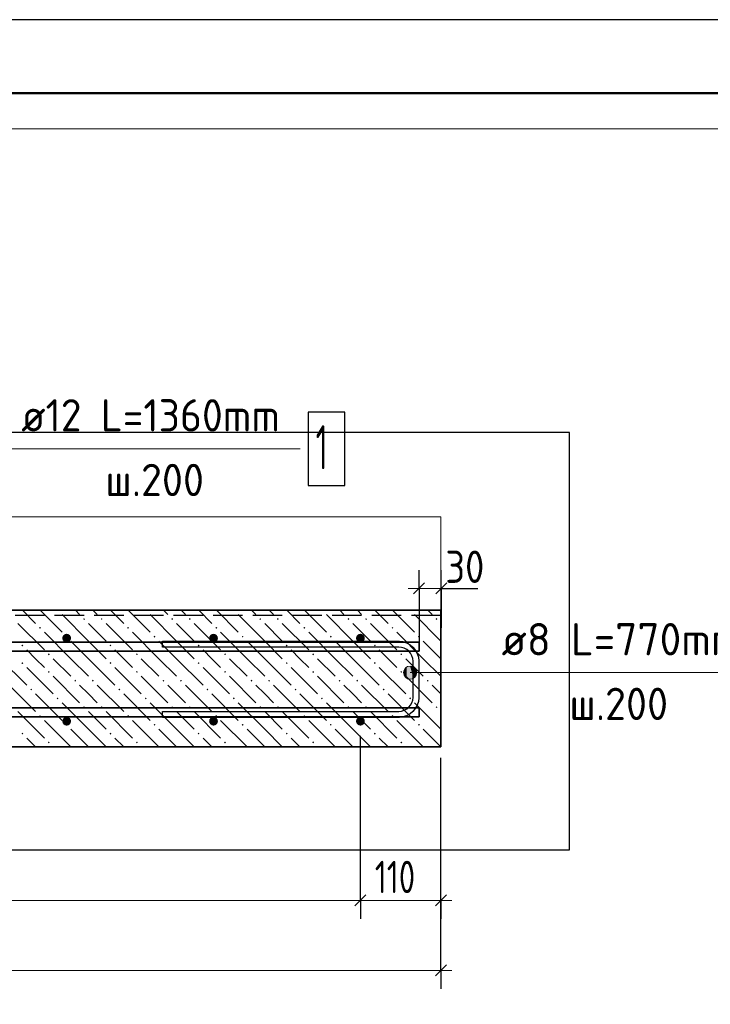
# Model space of a CAD drawing. Header units: millimetres. Extents: x 0 to 21005, y 0 to 14855.
# Tile 11 of 18: x 6133 to 8484, y 11499 to 14850. Entities that reach past the tile are written whole.
import ezdxf

# ---------------------------------------------------------------- set-up
doc = ezdxf.new("R2010")
doc.units = ezdxf.units.MM
doc.linetypes.add('______2', pattern=[135, 100, -35])
for name, color, linetype, lineweight in [('Standard', 7, 'Continuous', 25), ('Обрамление П-обр. равн.', 7, 'Continuous', 25), ('Позиционная метка линия выноска', 7, 'Continuous', 13), ('Размерная линия_ общее', 7, 'Continuous', 13), ('Текст_ общее', 7, 'Continuous', 25), ('Фоновоя арматура Х1', 7, 'Continuous', 25)]:
    doc.layers.add(name, color=color, linetype=linetype, lineweight=lineweight)
doc.layers.add('ЖБ Лестница', color=7, linetype='Continuous', lineweight=25, true_color=0xe0e0ff)
doc.layers.add('Размерная выноска', color=7, linetype='Continuous')
doc.styles.add('ISOCPEUR', font='txt')

msp = doc.modelspace()

# ---------------------------------------------------------------- hatches: boundary and pattern name
at = {"linetype": 'Continuous', "lineweight": 25, "transparency": 33554687}
for points in [[(6308.1, 12745.2), (6306.9, 12750.9), (6303.7, 12755.8), (6298.8, 12759), (6293.1, 12760.2), (6287.3, 12759), (6282.5, 12755.8), (6279.2, 12750.9), (6278.1, 12745.2), (6279.2, 12739.4), (6282.5, 12734.5), (6287.3, 12731.3), (6293.1, 12730.2), (6298.8, 12731.3), (6303.7, 12734.5), (6306.9, 12739.4)], [(6808.1, 12745.2), (6806.9, 12750.9), (6803.7, 12755.8), (6798.8, 12759), (6793.1, 12760.2), (6787.3, 12759), (6782.5, 12755.8), (6779.2, 12750.9), (6778.1, 12745.2), (6779.2, 12739.4), (6782.5, 12734.5), (6787.3, 12731.3), (6793.1, 12730.2), (6798.8, 12731.3), (6803.7, 12734.5), (6806.9, 12739.4)], [(7308.1, 12745.2), (7306.9, 12750.9), (7303.7, 12755.8), (7298.8, 12759), (7293.1, 12760.2), (7287.3, 12759), (7282.5, 12755.8), (7279.2, 12750.9), (7278.1, 12745.2), (7279.2, 12739.4), (7282.5, 12734.5), (7287.3, 12731.3), (7293.1, 12730.2), (7298.8, 12731.3), (7303.7, 12734.5), (7306.9, 12739.4)], [(6308.1, 12462.7), (6306.9, 12468.4), (6303.7, 12473.3), (6298.8, 12476.5), (6293.1, 12477.7), (6287.3, 12476.5), (6282.5, 12473.3), (6279.2, 12468.4), (6278.1, 12462.7), (6279.2, 12456.9), (6282.5, 12452), (6287.3, 12448.8), (6293.1, 12447.7), (6298.8, 12448.8), (6303.7, 12452), (6306.9, 12456.9)], [(6808.1, 12462.7), (6806.9, 12468.4), (6803.7, 12473.3), (6798.8, 12476.5), (6793.1, 12477.7), (6787.3, 12476.5), (6782.5, 12473.3), (6779.2, 12468.4), (6778.1, 12462.7), (6779.2, 12456.9), (6782.5, 12452), (6787.3, 12448.8), (6793.1, 12447.7), (6798.8, 12448.8), (6803.7, 12452), (6806.9, 12456.9)], [(7308.1, 12462.7), (7306.9, 12468.4), (7303.7, 12473.3), (7298.8, 12476.5), (7293.1, 12477.7), (7287.3, 12476.5), (7282.5, 12473.3), (7279.2, 12468.4), (7278.1, 12462.7), (7279.2, 12456.9), (7282.5, 12452), (7287.3, 12448.8), (7293.1, 12447.7), (7298.8, 12448.8), (7303.7, 12452), (7306.9, 12456.9)]]:
    msp.add_hatch(color=7, dxfattribs=at).paths.add_polyline_path(points)
at = {"layer": 'ЖБ Лестница', "linetype": 'Continuous', "lineweight": 18, "transparency": 33554687}
for points in [[(6265.1, 12840.1), (6262.2, 12837.2), (6259.4, 12840.1)], [(6565.1, 12840.1), (6562.2, 12837.2), (6559.4, 12840.1)], [(6865.1, 12840.1), (6862.2, 12837.2), (6859.4, 12840.1)], [(7165.1, 12840.1), (7162.2, 12837.2), (7159.4, 12840.1)], [(7465.1, 12840.1), (7462.2, 12837.2), (7459.4, 12840.1)], [(6349, 12810.4), (6352.2, 12813.7), (6355.5, 12810.4), (6352.2, 12807.2)], [(6409, 12810.4), (6412.2, 12813.7), (6415.5, 12810.4), (6412.2, 12807.2)], [(6649, 12810.4), (6652.2, 12813.7), (6655.5, 12810.4), (6652.2, 12807.2)], [(6709, 12810.4), (6712.2, 12813.7), (6715.5, 12810.4), (6712.2, 12807.2)], [(6949, 12810.4), (6952.2, 12813.7), (6955.5, 12810.4), (6952.2, 12807.2)], [(7009, 12810.4), (7012.2, 12813.7), (7015.5, 12810.4), (7012.2, 12807.2)], [(7249, 12810.4), (7252.2, 12813.7), (7255.5, 12810.4), (7252.2, 12807.2)], [(7309, 12810.4), (7312.2, 12813.7), (7315.5, 12810.4), (7312.2, 12807.2)], [(7549, 12810.4), (7552.2, 12813.7), (7555.5, 12810.4), (7552.2, 12807.2)], [(6199, 12780.4), (6202.2, 12783.7), (6205.5, 12780.4), (6202.2, 12777.2)], [(6499, 12780.4), (6502.2, 12783.7), (6505.5, 12780.4), (6502.2, 12777.2)], [(6799, 12780.4), (6802.2, 12783.7), (6805.5, 12780.4), (6802.2, 12777.2)], [(7099, 12780.4), (7102.2, 12783.7), (7105.5, 12780.4), (7102.2, 12777.2)], [(7399, 12780.4), (7402.2, 12783.7), (7405.5, 12780.4), (7402.2, 12777.2)], [(6289, 12750.4), (6292.2, 12753.7), (6295.5, 12750.4), (6292.2, 12747.2)], [(6589, 12750.4), (6592.2, 12753.7), (6595.5, 12750.4), (6592.2, 12747.2)], [(6889, 12750.4), (6892.2, 12753.7), (6895.5, 12750.4), (6892.2, 12747.2)], [(7189, 12750.4), (7192.2, 12753.7), (7195.5, 12750.4), (7192.2, 12747.2)], [(7489, 12750.4), (7492.2, 12753.7), (7495.5, 12750.4), (7492.2, 12747.2)], [(6139, 12720.4), (6142.2, 12723.7), (6145.5, 12720.4), (6142.2, 12717.2)], [(6439, 12720.4), (6442.2, 12723.7), (6445.5, 12720.4), (6442.2, 12717.2)], [(6739, 12720.4), (6742.2, 12723.7), (6745.5, 12720.4), (6742.2, 12717.2)], [(7039, 12720.4), (7042.2, 12723.7), (7045.5, 12720.4), (7042.2, 12717.2)], [(7339, 12720.4), (7342.2, 12723.7), (7345.5, 12720.4), (7342.2, 12717.2)], [(6229, 12690.4), (6232.2, 12693.7), (6235.5, 12690.4), (6232.2, 12687.2)], [(6529, 12690.4), (6532.2, 12693.7), (6535.5, 12690.4), (6532.2, 12687.2)], [(6829, 12690.4), (6832.2, 12693.7), (6835.5, 12690.4), (6832.2, 12687.2)], [(7129, 12690.4), (7132.2, 12693.7), (7135.5, 12690.4), (7132.2, 12687.2)], [(7429, 12690.4), (7432.2, 12693.7), (7435.5, 12690.4), (7432.2, 12687.2)], [(6139, 12660.4), (6142.2, 12663.7), (6145.5, 12660.4), (6142.2, 12657.2)], [(6229, 12630.4), (6232.2, 12633.7), (6235.5, 12630.4), (6232.2, 12627.2)], [(6439, 12660.4), (6442.2, 12663.7), (6445.5, 12660.4), (6442.2, 12657.2)], [(6529, 12630.4), (6532.2, 12633.7), (6535.5, 12630.4), (6532.2, 12627.2)], [(6739, 12660.4), (6742.2, 12663.7), (6745.5, 12660.4), (6742.2, 12657.2)], [(6829, 12630.4), (6832.2, 12633.7), (6835.5, 12630.4), (6832.2, 12627.2)], [(7039, 12660.4), (7042.2, 12663.7), (7045.5, 12660.4), (7042.2, 12657.2)], [(7129, 12630.4), (7132.2, 12633.7), (7135.5, 12630.4), (7132.2, 12627.2)], [(7339, 12660.4), (7342.2, 12663.7), (7345.5, 12660.4), (7342.2, 12657.2)], [(7429, 12630.4), (7432.2, 12633.7), (7435.5, 12630.4), (7432.2, 12627.2)], [(6319, 12600.4), (6322.2, 12603.7), (6325.5, 12600.4), (6322.2, 12597.2)], [(6379, 12600.4), (6382.2, 12603.7), (6385.5, 12600.4), (6382.2, 12597.2)], [(6619, 12600.4), (6622.2, 12603.7), (6625.5, 12600.4), (6622.2, 12597.2)], [(6679, 12600.4), (6682.2, 12603.7), (6685.5, 12600.4), (6682.2, 12597.2)], [(6919, 12600.4), (6922.2, 12603.7), (6925.5, 12600.4), (6922.2, 12597.2)], [(6979, 12600.4), (6982.2, 12603.7), (6985.5, 12600.4), (6982.2, 12597.2)], [(7219, 12600.4), (7222.2, 12603.7), (7225.5, 12600.4), (7222.2, 12597.2)], [(7279, 12600.4), (7282.2, 12603.7), (7285.5, 12600.4), (7282.2, 12597.2)], [(7519, 12600.4), (7522.2, 12603.7), (7525.5, 12600.4), (7522.2, 12597.2)], [(6169, 12570.4), (6172.2, 12573.7), (6175.5, 12570.4), (6172.2, 12567.2)], [(6469, 12570.4), (6472.2, 12573.7), (6475.5, 12570.4), (6472.2, 12567.2)], [(6769, 12570.4), (6772.2, 12573.7), (6775.5, 12570.4), (6772.2, 12567.2)], [(7069, 12570.4), (7072.2, 12573.7), (7075.5, 12570.4), (7072.2, 12567.2)], [(7369, 12570.4), (7372.2, 12573.7), (7375.5, 12570.4), (7372.2, 12567.2)], [(6259, 12540.4), (6262.2, 12543.7), (6265.5, 12540.4), (6262.2, 12537.2)], [(6559, 12540.4), (6562.2, 12543.7), (6565.5, 12540.4), (6562.2, 12537.2)], [(6859, 12540.4), (6862.2, 12543.7), (6865.5, 12540.4), (6862.2, 12537.2)], [(7159, 12540.4), (7162.2, 12543.7), (7165.5, 12540.4), (7162.2, 12537.2)], [(7459, 12540.4), (7462.2, 12543.7), (7465.5, 12540.4), (7462.2, 12537.2)], [(6349, 12510.4), (6352.2, 12513.7), (6355.5, 12510.4), (6352.2, 12507.2)], [(6409, 12510.4), (6412.2, 12513.7), (6415.5, 12510.4), (6412.2, 12507.2)], [(6649, 12510.4), (6652.2, 12513.7), (6655.5, 12510.4), (6652.2, 12507.2)], [(6709, 12510.4), (6712.2, 12513.7), (6715.5, 12510.4), (6712.2, 12507.2)], [(6949, 12510.4), (6952.2, 12513.7), (6955.5, 12510.4), (6952.2, 12507.2)], [(7009, 12510.4), (7012.2, 12513.7), (7015.5, 12510.4), (7012.2, 12507.2)], [(7249, 12510.4), (7252.2, 12513.7), (7255.5, 12510.4), (7252.2, 12507.2)], [(7309, 12510.4), (7312.2, 12513.7), (7315.5, 12510.4), (7312.2, 12507.2)], [(7549, 12510.4), (7552.2, 12513.7), (7555.5, 12510.4), (7552.2, 12507.2)], [(6199, 12480.4), (6202.2, 12483.7), (6205.5, 12480.4), (6202.2, 12477.2)], [(6499, 12480.4), (6502.2, 12483.7), (6505.5, 12480.4), (6502.2, 12477.2)], [(6799, 12480.4), (6802.2, 12483.7), (6805.5, 12480.4), (6802.2, 12477.2)], [(7099, 12480.4), (7102.2, 12483.7), (7105.5, 12480.4), (7102.2, 12477.2)], [(7399, 12480.4), (7402.2, 12483.7), (7405.5, 12480.4), (7402.2, 12477.2)], [(6289, 12450.4), (6292.2, 12453.7), (6295.5, 12450.4), (6292.2, 12447.2)], [(6589, 12450.4), (6592.2, 12453.7), (6595.5, 12450.4), (6592.2, 12447.2)], [(6889, 12450.4), (6892.2, 12453.7), (6895.5, 12450.4), (6892.2, 12447.2)], [(7189, 12450.4), (7192.2, 12453.7), (7195.5, 12450.4), (7192.2, 12447.2)], [(7489, 12450.4), (7492.2, 12453.7), (7495.5, 12450.4), (7492.2, 12447.2)], [(6139, 12420.4), (6142.2, 12423.7), (6145.5, 12420.4), (6142.2, 12417.2)], [(6439, 12420.4), (6442.2, 12423.7), (6445.5, 12420.4), (6442.2, 12417.2)], [(6739, 12420.4), (6742.2, 12423.7), (6745.5, 12420.4), (6742.2, 12417.2)], [(7039, 12420.4), (7042.2, 12423.7), (7045.5, 12420.4), (7042.2, 12417.2)], [(7339, 12420.4), (7342.2, 12423.7), (7345.5, 12420.4), (7342.2, 12417.2)], [(6229, 12390.4), (6232.2, 12393.7), (6235.5, 12390.4), (6232.2, 12387.2)], [(6529, 12390.4), (6532.2, 12393.7), (6535.5, 12390.4), (6532.2, 12387.2)], [(6829, 12390.4), (6832.2, 12393.7), (6835.5, 12390.4), (6832.2, 12387.2)], [(7129, 12390.4), (7132.2, 12393.7), (7135.5, 12390.4), (7132.2, 12387.2)], [(7429, 12390.4), (7432.2, 12393.7), (7435.5, 12390.4), (7432.2, 12387.2)]]:
    msp.add_hatch(color=7, dxfattribs=at).paths.add_polyline_path(points, flags=16)
at = {"layer": 'Текст_ общее', "linetype": 'Continuous', "lineweight": 13, "transparency": 33554687}
for points in [[(7442.9, 12616.8), (7442.9, 12639.3), (7439.7, 12628)], [(7442.9, 12639.3), (7451, 12608.7), (7451, 12647.4)], [(7442.9, 12639.3), (7442.9, 12616.8), (7451, 12608.7)], [(7451, 12647.4), (7462.2, 12605.5), (7462.2, 12650.5)], [(7451, 12647.4), (7451, 12608.7), (7462.2, 12605.5)], [(7462.2, 12650.5), (7462.2, 12605.5), (7473.5, 12608.7)], [(7462.2, 12650.5), (7473.5, 12608.7), (7473.5, 12647.4)], [(7473.5, 12647.4), (7473.5, 12608.7), (7481.6, 12616.8)], [(7473.5, 12647.4), (7481.6, 12616.8), (7481.6, 12639.3)], [(7481.6, 12639.3), (7481.6, 12616.8), (7484.7, 12628)]]:
    msp.add_hatch(color=7, dxfattribs=at).paths.add_polyline_path(points)

# ---------------------------------------------------------------- linework, layer by layer
at = {"layer": 'Standard', "color": 7, "linetype": 'Continuous', "lineweight": 25, "transparency": 33554687}
msp.add_lwpolyline([(0, 0), (21000, 0), (21000, 14850), (0, 14850), (0, 0)], close=True, dxfattribs=at)
at = {"layer": 'Standard', "color": 7, "linetype": 'Continuous', "lineweight": 50, "transparency": 33554687}
msp.add_lwpolyline([(1000, 14600), (20750, 14600), (20750, 250), (1000, 250), (1000, 14600)], close=True, dxfattribs=at)
at = {"layer": 'Standard', "color": 7, "linetype": 'Continuous', "lineweight": 13, "transparency": 33554687}
msp.add_lwpolyline([(9482.7, 14478.9), (2080.7, 14478.9), (2080.7, 11094.9), (9482.7, 11094.9), (9482.7, 14478.9)], dxfattribs=at)
at = {"layer": 'Standard', "color": 254, "linetype": 'Continuous', "lineweight": 25, "true_color": 0xc4c4ff, "transparency": 33554687}
msp.add_lwpolyline([(2798.4, 12024.5), (8005.4, 12024.5), (8005.4, 13444.8), (2798.4, 13444.8), (2798.4, 12024.5)], dxfattribs=at)
at = {"layer": 'ЖБ Лестница', "color": 7, "linetype": 'Continuous', "lineweight": 18, "transparency": 33554687}
for p, q in [((7567.2, 13158.1), (4018.1, 13158.1)), ((7567.2, 12840.1), (7567.2, 13158.1))]:
    msp.add_line(p, q, dxfattribs=at)
at = {"layer": 'ЖБ Лестница', "color": 7, "linetype": 'Continuous', "lineweight": 35, "transparency": 33554687}
for p, q in [((7567.2, 12840.1), (4018.1, 12840.1)), ((7567.2, 12375.4), (7567.2, 12840.1)), ((4018.1, 12375.4), (7567.2, 12375.4))]:
    msp.add_line(p, q, dxfattribs=at)
at = {"layer": 'ЖБ Лестница', "color": 9, "linetype": 'Continuous', "lineweight": 18, "true_color": 0xc7c7c7, "transparency": 33554687}
for p, q in [((6142.6, 12840.1), (6187.2, 12795.4)), ((6202.6, 12840.1), (6277.2, 12765.4)), ((6322.6, 12840.1), (6337.2, 12825.4)), ((6397.2, 12825.4), (6382.6, 12840.1)), ((6442.6, 12840.1), (6487.2, 12795.4)), ((6502.6, 12840.1), (6577.2, 12765.4)), ((6622.6, 12840.1), (6637.2, 12825.4)), ((6697.2, 12825.4), (6682.6, 12840.1)), ((6742.6, 12840.1), (6787.2, 12795.4)), ((6802.6, 12840.1), (6877.2, 12765.4)), ((6922.6, 12840.1), (6937.2, 12825.4)), ((6997.2, 12825.4), (6982.6, 12840.1)), ((7042.6, 12840.1), (7087.2, 12795.4)), ((7102.6, 12840.1), (7177.2, 12765.4)), ((7222.6, 12840.1), (7237.2, 12825.4)), ((7297.2, 12825.4), (7282.6, 12840.1)), ((7342.6, 12840.1), (7387.2, 12795.4)), ((7402.6, 12840.1), (7477.2, 12765.4)), ((7522.6, 12840.1), (7537.2, 12825.4)), ((6367.2, 12735.4), (6277.2, 12825.4)), ((6667.2, 12735.4), (6577.2, 12825.4)), ((6967.2, 12735.4), (6877.2, 12825.4)), ((7267.2, 12735.4), (7177.2, 12825.4)), ((7567.2, 12735.4), (7477.2, 12825.4)), ((6127.2, 12795.4), (6217.2, 12705.4)), ((6367.2, 12795.4), (6427.2, 12735.4)), ((6427.2, 12795.4), (6517.2, 12705.4)), ((6667.2, 12795.4), (6727.2, 12735.4)), ((6727.2, 12795.4), (6817.2, 12705.4)), ((6967.2, 12795.4), (7027.2, 12735.4)), ((7027.2, 12795.4), (7117.2, 12705.4)), ((7267.2, 12795.4), (7327.2, 12735.4)), ((7327.2, 12795.4), (7417.2, 12705.4)), ((7567.2, 12795.4), (7567.2, 12795.4)), ((6307.2, 12675.4), (6217.2, 12765.4)), ((6307.2, 12735.4), (6367.2, 12675.4)), ((6367.2, 12735.4), (6427.2, 12675.4)), ((6607.2, 12675.4), (6517.2, 12765.4)), ((6607.2, 12735.4), (6667.2, 12675.4)), ((6667.2, 12735.4), (6727.2, 12675.4)), ((6907.2, 12675.4), (6817.2, 12765.4)), ((6907.2, 12735.4), (6967.2, 12675.4)), ((6967.2, 12735.4), (7027.2, 12675.4)), ((7207.2, 12675.4), (7117.2, 12765.4)), ((7207.2, 12735.4), (7267.2, 12675.4)), ((7267.2, 12735.4), (7327.2, 12675.4)), ((7507.2, 12675.4), (7417.2, 12765.4)), ((7507.2, 12735.4), (7567.2, 12675.4)), ((7567.2, 12735.4), (7567.2, 12735.4)), ((6187.2, 12675.4), (6157.2, 12705.4)), ((6487.2, 12675.4), (6457.2, 12705.4)), ((6787.2, 12675.4), (6757.2, 12705.4)), ((7087.2, 12675.4), (7057.2, 12705.4)), ((7387.2, 12675.4), (7357.2, 12705.4)), ((6067.2, 12675.4), (6157.2, 12585.4)), ((6217.2, 12645.4), (6187.2, 12675.4)), ((6247.2, 12675.4), (6307.2, 12615.4)), ((6307.2, 12675.4), (6367.2, 12615.4)), ((6367.2, 12675.4), (6457.2, 12585.4)), ((6517.2, 12645.4), (6487.2, 12675.4)), ((6547.2, 12675.4), (6607.2, 12615.4)), ((6607.2, 12675.4), (6667.2, 12615.4)), ((6667.2, 12675.4), (6757.2, 12585.4)), ((6817.2, 12645.4), (6787.2, 12675.4)), ((6847.2, 12675.4), (6907.2, 12615.4)), ((6907.2, 12675.4), (6967.2, 12615.4)), ((6967.2, 12675.4), (7057.2, 12585.4)), ((7117.2, 12645.4), (7087.2, 12675.4)), ((7147.2, 12675.4), (7207.2, 12615.4)), ((7207.2, 12675.4), (7267.2, 12615.4)), ((7267.2, 12675.4), (7357.2, 12585.4)), ((7417.2, 12645.4), (7387.2, 12675.4)), ((7447.2, 12675.4), (7507.2, 12615.4)), ((7507.2, 12675.4), (7567.2, 12615.4)), ((7567.2, 12675.4), (7567.2, 12675.4)), ((6157.2, 12645.4), (6247.2, 12555.4)), ((6457.2, 12645.4), (6547.2, 12555.4)), ((6757.2, 12645.4), (6847.2, 12555.4)), ((7057.2, 12645.4), (7147.2, 12555.4)), ((7357.2, 12645.4), (7447.2, 12555.4)), ((6247.2, 12615.4), (6337.2, 12525.4)), ((6547.2, 12615.4), (6637.2, 12525.4)), ((6847.2, 12615.4), (6937.2, 12525.4)), ((7147.2, 12615.4), (7237.2, 12525.4)), ((7447.2, 12615.4), (7537.2, 12525.4)), ((6097.2, 12585.4), (6187.2, 12495.4)), ((6367.2, 12555.4), (6337.2, 12585.4)), ((6397.2, 12585.4), (6487.2, 12495.4)), ((6667.2, 12555.4), (6637.2, 12585.4)), ((6697.2, 12585.4), (6787.2, 12495.4)), ((6967.2, 12555.4), (6937.2, 12585.4)), ((6997.2, 12585.4), (7087.2, 12495.4)), ((7267.2, 12555.4), (7237.2, 12585.4)), ((7297.2, 12585.4), (7387.2, 12495.4)), ((7567.2, 12555.4), (7537.2, 12585.4)), ((6187.2, 12555.4), (6277.2, 12465.4)), ((6397.2, 12525.4), (6367.2, 12555.4)), ((6487.2, 12555.4), (6577.2, 12465.4)), ((6697.2, 12525.4), (6667.2, 12555.4)), ((6787.2, 12555.4), (6877.2, 12465.4)), ((6997.2, 12525.4), (6967.2, 12555.4)), ((7087.2, 12555.4), (7177.2, 12465.4)), ((7297.2, 12525.4), (7267.2, 12555.4)), ((7387.2, 12555.4), (7477.2, 12465.4)), ((7567.2, 12555.4), (7567.2, 12555.4)), ((6367.2, 12435.4), (6277.2, 12525.4)), ((6667.2, 12435.4), (6577.2, 12525.4)), ((6967.2, 12435.4), (6877.2, 12525.4)), ((7267.2, 12435.4), (7177.2, 12525.4)), ((7567.2, 12435.4), (7477.2, 12525.4)), ((6127.2, 12495.4), (6217.2, 12405.4)), ((6307.2, 12375.4), (6217.2, 12465.4)), ((6367.2, 12495.4), (6427.2, 12435.4)), ((6427.2, 12495.4), (6517.2, 12405.4)), ((6607.2, 12375.4), (6517.2, 12465.4)), ((6667.2, 12495.4), (6727.2, 12435.4)), ((6727.2, 12495.4), (6817.2, 12405.4)), ((6907.2, 12375.4), (6817.2, 12465.4)), ((6967.2, 12495.4), (7027.2, 12435.4)), ((7027.2, 12495.4), (7117.2, 12405.4)), ((7207.2, 12375.4), (7117.2, 12465.4)), ((7267.2, 12495.4), (7327.2, 12435.4)), ((7327.2, 12495.4), (7417.2, 12405.4)), ((7507.2, 12375.4), (7417.2, 12465.4)), ((7567.2, 12495.4), (7567.2, 12495.4)), ((6307.2, 12435.4), (6367.2, 12375.4)), ((6367.2, 12435.4), (6427.2, 12375.4)), ((6607.2, 12435.4), (6667.2, 12375.4)), ((6667.2, 12435.4), (6727.2, 12375.4)), ((6907.2, 12435.4), (6967.2, 12375.4)), ((6967.2, 12435.4), (7027.2, 12375.4)), ((7207.2, 12435.4), (7267.2, 12375.4)), ((7267.2, 12435.4), (7327.2, 12375.4)), ((7567.2, 12435.4), (7567.2, 12435.4)), ((6187.2, 12375.4), (6157.2, 12405.4)), ((6487.2, 12375.4), (6457.2, 12405.4)), ((6787.2, 12375.4), (6757.2, 12405.4)), ((7087.2, 12375.4), (7057.2, 12405.4)), ((7387.2, 12375.4), (7357.2, 12405.4))]:
    msp.add_line(p, q, dxfattribs=at)
at = {"layer": 'ЖБ Лестница', "color": 253, "linetype": '______2', "lineweight": -3, "true_color": 0xababab, "transparency": 33554687}
msp.add_line((7567.2, 12822.7), (4018.1, 12822.7), dxfattribs=at)
at = {"layer": 'ЖБ Лестница', "color": 9, "linetype": 'Continuous', "lineweight": 18, "true_color": 0xc7c7c7, "transparency": 33554687}
msp.add_lwpolyline([(7507.2, 12435.4), (7567.2, 12375.4), (7567.2, 12375.4)], dxfattribs=at)
at = {"layer": 'Обрамление П-обр. равн.', "color": 38, "linetype": 'Continuous', "lineweight": 25, "true_color": 0x5f1e0f, "transparency": 33554687}
msp.add_lwpolyline([(6619.6, 12495.4), (7424.2, 12495.4), (7433.2, 12496.7), (7442.4, 12499.7), (7450.7, 12504.4), (7457.6, 12510.1), (7463.3, 12516.9), (7468, 12525.3), (7471, 12534.5), (7472.2, 12543.5), (7472.2, 12667.1), (7471, 12676.1), (7468, 12685.3), (7463.3, 12693.7), (7457.6, 12700.5), (7450.7, 12706.2), (7442.4, 12710.9), (7433.2, 12713.9), (7424.2, 12715.2), (6619.6, 12715.2), (6619.6, 12735.2), (7425.6, 12735.2), (7437.8, 12733.5), (7450.5, 12729.3), (7462.1, 12722.7), (7471.8, 12714.7), (7479.8, 12705.1), (7486.4, 12693.4), (7490.5, 12680.7), (7492.2, 12668.5), (7492.2, 12542.1), (7490.5, 12529.9), (7486.4, 12517.2), (7479.8, 12505.5), (7471.8, 12495.9), (7462.1, 12487.9), (7450.5, 12481.3), (7437.8, 12477.1), (7425.6, 12475.4), (6619.6, 12475.4), (6619.6, 12495.4)], dxfattribs=at)
at = {"layer": 'Позиционная метка линия выноска', "color": 7, "linetype": 'Continuous', "lineweight": 13, "transparency": 33554687}
msp.add_lwpolyline([(6088.7, 12434.6), (6088.7, 13389.9), (7088.1, 13389.9)], dxfattribs=at)
at = {"layer": 'Размерная выноска', "color": 7, "linetype": 'Continuous', "lineweight": -3, "transparency": 33554687}
msp.add_line((7568.1, 12914.5), (7693.1, 12914.5), dxfattribs=at)
at = {"layer": 'Размерная линия_ общее', "color": 253, "linetype": 'Continuous', "lineweight": -3, "true_color": 0xa0a0a0, "transparency": 33554687}
for p, q in [((7493.1, 12914.5), (7493.1, 12977)), ((7568.1, 12914.5), (7568.1, 12977)), ((7493.1, 12914.5), (7493.1, 12852)), ((7493.1, 12914.5), (7493.1, 12718.8)), ((7568.1, 12914.5), (7568.1, 12852)), ((7568.1, 12914.5), (7568.1, 12780.6)), ((7567.2, 11614.8), (7567.2, 12337.9)), ((7567.2, 11852.6), (7567.2, 12325.4)), ((7293.1, 11852.6), (7293.1, 11915.1)), ((7567.2, 11852.6), (7567.2, 11915.1)), ((7293.1, 11852.6), (7293.1, 11790.1)), ((7567.2, 11852.6), (7567.2, 11790.1)), ((7567.2, 11614.8), (7567.2, 11677.3)), ((7567.2, 11614.8), (7567.2, 11552.3))]:
    msp.add_line(p, q, dxfattribs=at)
at = {"layer": 'Размерная линия_ общее', "color": 7, "linetype": 'Continuous', "lineweight": 13, "transparency": 33554687}
for p, q in [((7493.1, 12914.5), (7455.6, 12914.5)), ((7493.1, 12914.5), (7568.1, 12914.5)), ((7568.1, 12914.5), (7605.6, 12914.5)), ((4293.1, 11852.6), (7293.1, 11852.6)), ((7293.1, 11852.6), (7567.2, 11852.6)), ((7567.2, 11852.6), (7604.7, 11852.6)), ((4017.7, 11614.8), (7567.2, 11614.8)), ((7567.2, 11614.8), (7604.7, 11614.8))]:
    msp.add_line(p, q, dxfattribs=at)
at = {"layer": 'Размерная линия_ общее', "color": 7, "linetype": 'Continuous', "lineweight": 25, "transparency": 33554687}
for p, q in [((7474.3, 12895.7), (7511.8, 12933.2)), ((7549.3, 12895.7), (7586.8, 12933.2)), ((7274.3, 11833.9), (7311.8, 11871.4)), ((7548.5, 11833.9), (7586, 11871.4)), ((7548.5, 11596), (7586, 11633.5))]:
    msp.add_line(p, q, dxfattribs=at)
at = {"layer": 'Размерная линия_ общее', "color": 253, "linetype": 'Continuous', "lineweight": -3, "true_color": 0xa0a0a0, "transparency": 33554687}
msp.add_lwpolyline([(7293.1, 11852.6), (7293.1, 11861.1), (7293.1, 11861.1), (7293.1, 12412.7)], dxfattribs=at)
at = {"layer": 'Текст_ общее', "color": 7, "linetype": 'Continuous', "lineweight": 13, "transparency": 33554687}
for p, q in [((7462.2, 12650.5), (7462.2, 12650.5)), ((7439.7, 12628), (7439.7, 12628)), ((7462.2, 12628), (8694.7, 12628)), ((7462.2, 12605.5), (7462.2, 12605.5)), ((7484.7, 12628), (7484.7, 12628))]:
    msp.add_line(p, q, dxfattribs=at)
msp.add_circle((7462.2, 12628), 22.5, dxfattribs=at)
at = {"layer": 'Фоновоя арматура Х1', "color": 7, "linetype": 'Continuous', "lineweight": 25, "transparency": 33554687}
msp.add_lwpolyline([(7115.6, 13264.9), (7240.6, 13264.9), (7240.6, 13514.9), (7115.6, 13514.9), (7115.6, 13264.9)], dxfattribs=at)
at = {"layer": 'Фоновоя арматура Х1', "color": 7, "linetype": 'Continuous', "lineweight": 35, "transparency": 33554687}
for points in [[(4093.1, 12731.3), (7493.1, 12731.3), (7493.1, 12701.3), (4093.1, 12701.3), (4093.1, 12731.3)], [(4093.1, 12507.7), (7493.1, 12507.7), (7493.1, 12477.7), (4093.1, 12477.7), (4093.1, 12507.7)]]:
    msp.add_lwpolyline(points, dxfattribs=at)

# ---------------------------------------------------------------- texts
at = {"layer": 'Обрамление П-обр. равн.', "color": 7, "linetype": 'Continuous', "lineweight": 13, "transparency": 33554687, "char_height": 110, "attachment_point": 7, "style": 'ISOCPEUR'}
for s, insert, width in [('\\W0.98;ø8 L=770mm ', (7773.5, 12686.7), 944.264), ('\\W0.95;ш.200 ', (8004.5, 12466.7), 481.065)]:
    msp.add_mtext(s, dxfattribs=dict(at, insert=insert, width=width))
at = {"layer": 'Размерная линия_ общее', "color": 7, "linetype": 'Continuous', "lineweight": 25, "transparency": 33554687, "char_height": 110, "attachment_point": 7, "style": 'ISOCPEUR'}
for s, insert, width in [('\\W0.87;30', (7582.1, 12933.2), 201.962), ('\\W0.94;6х200=1200', (5424.6, 11877.6), 799.355), ('\\W0.74;110', (7342.2, 11877.6), 227.577)]:
    msp.add_mtext(s, dxfattribs=dict(at, insert=insert, width=width))
at = {"layer": 'Фоновоя арматура Х1', "color": 7, "linetype": 'Continuous', "lineweight": 13, "transparency": 33554687, "attachment_point": 7, "style": 'ISOCPEUR'}
for s, insert, char_height, width in [('\\W0.94;ø12 L=1360mm ', (6138.7, 13448.6), 110, 1052.191), ('\\W0.56;1', (7140.6, 13319.9), 150, 116.667), ('\\W0.95;ш.200 ', (6424.7, 13228.6), 110, 481.068)]:
    msp.add_mtext(s, dxfattribs=dict(at, insert=insert, char_height=char_height, width=width))

doc.saveas('drawing.dxf')
